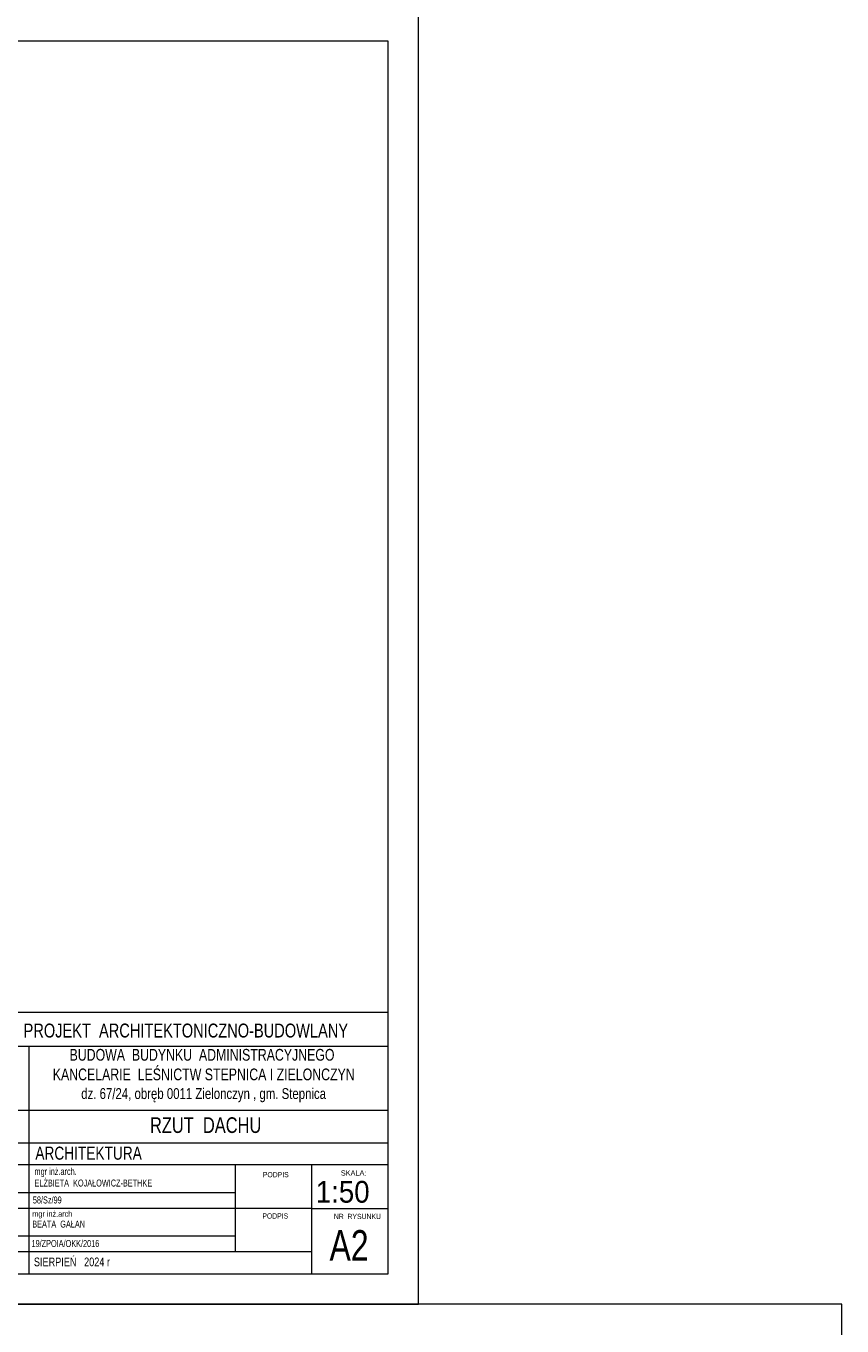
# Model space of a CAD drawing. Header units: inches. Extents: x 69729 to 77643, y -43505 to -36607.
# Tile 10 of 69: x 72992 to 73929, y -40560 to -39067. Entities that reach past the tile are written whole.
import ezdxf
from ezdxf.enums import TextEntityAlignment as Align

# ---------------------------------------------------------------- set-up
doc = ezdxf.new("R2010")
doc.units = ezdxf.units.IN
doc.header["$MEASUREMENT"] = 0
doc.layers.add('A--tabelka rysunku', color=7, linetype='Continuous', lineweight=0)
doc.layers.add('p--opisy dodatkowe', color=33, linetype='Continuous', lineweight=0)
doc.styles.add('1-50', font='arial.ttf', dxfattribs={"width": 0.75, "height": 12.5})
doc.styles.add('1-500', font='arial.ttf', dxfattribs={"width": 0.75, "height": 1.25})
doc.styles.add('Arial narrow', font='arial.ttf', dxfattribs={"width": 0.75})
doc.styles.get("Standard").update_dxf_attribs({"font": 'arial.ttf', "width": 0.75})
doc.styles.add('STYL-1', font='arial.ttf', dxfattribs={"width": 0.75})

msp = doc.modelspace()

# ---------------------------------------------------------------- linework, layer by layer
at = {"layer": 'A--tabelka rysunku', "linetype": 'Continuous'}
for p, q in [((73407.65, -40199.605), (72907.65, -40199.605)), ((73407.65, -40238.668), (72907.65, -40238.668)), ((72995.15, -40238.668), (72995.15, -40499.605)), ((73407.65, -40312.105), (72907.65, -40312.105)), ((73407.65, -40312.105), (72907.65, -40312.105)), ((73407.65, -40349.605), (72907.65, -40349.605)), ((73407.65, -40374.605), (72907.65, -40374.605)), ((73232.65, -40474.605), (73232.65, -40374.605)), ((73320.15, -40499.605), (73320.15, -40374.605)), ((73232.65, -40406.605), (72907.65, -40406.605)), ((73320.15, -40424.605), (72907.65, -40424.605)), ((73320.15, -40424.605), (73407.65, -40424.605)), ((73232.65, -40456.605), (72907.65, -40456.605)), ((73320.15, -40474.605), (72907.65, -40474.605))]:
    msp.add_line(p, q, dxfattribs=at)
for points in [[(71342.65, -40534.605), (73442.65, -40534.605), (73442.65, -39049.605), (71342.65, -39049.605)], [(71342.65, -40534.605), (73442.65, -40534.605), (73442.65, -39049.605), (71342.65, -39049.605)], [(71467.65, -40499.605), (73407.65, -40499.605), (73407.65, -39084.605), (71467.65, -39084.605)], [(72907.65, -40499.605), (73407.65, -40499.605), (73407.65, -40199.605), (72907.65, -40199.605)], [(69728.804, -43504.605), (73928.804, -43504.605), (73928.804, -40534.605), (69728.804, -40534.605)]]:
    msp.add_lwpolyline(points, close=True, dxfattribs=at)

# ---------------------------------------------------------------- texts
at = {"layer": 'A--tabelka rysunku', "style": 'Arial narrow'}
msp.add_text('SKALA:', height=6, dxfattribs=at).set_placement((73353.51, -40380.94), align=Align.TOP_LEFT)
at = {"layer": 'A--tabelka rysunku', "style": 'Arial narrow', "width": 0.908571}
msp.add_text('1:50', height=25, dxfattribs=at).set_placement((73324.774, -40393.041), align=Align.TOP_LEFT)
at = {"layer": 'A--tabelka rysunku', "ltscale": 35, "attachment_point": 2}
for s, insert, char_height, width, style in [('PROJEKT  ARCHITEKTONICZNO-BUDOWLANY', (73175.556, -40212.393), 16, 627.98218, 'Arial narrow'), ('RZUT  DACHU', (73198.31, -40319.986), 18, 589.37616, 'STYL-1'), ('\\pxql;ARCHITEKTURA ', (73316.804, -40353.679), 15, 627.98218, 'Arial narrow')]:
    msp.add_mtext(s, dxfattribs=dict(at, insert=insert, char_height=char_height, width=width, style=style))
at = {"layer": 'A--tabelka rysunku'}
for s, insert, char_height, width, attachment_point, style in [('{\\H0.75x;BUDOWA  BUDYNKU  ADMINISTRACYJNEGO\\P KANCELARIE  LEŚNICTW STEPNICA I ZIELONCZYN\\P\\H0.9259x; dz. 67/24, obręb 0011 Zielonczyn , gm. Stepnica}', (73194.159, -40241.502), 18, 597.29156, 2, '1-500'), ('PODPIS ', (73264.003, -40382.825), 6, 277.17637, 1, 'Arial narrow'), ('\\P58/Sz/99', (72999.963, -40397.586), 8, 277.17637, 1, 'Arial narrow'), ('{\\H0.8333x;mgr inż.arch\\P}BEATA  GAŁAN    \\P    ', (72999.309, -40427.497), 8, 219.89178, 1, 'Arial narrow'), ('PODPIS  ', (73263.434, -40430.279), 6, 277.17637, 1, 'Arial narrow'), ('NR  RYSUNKU', (73345.496, -40430.816), 6, 72.14614, 1, 'Arial narrow'), (' 19/ZPOIA/OKK/2016\\P       ', (72996.081, -40460.868), 8, 219.89178, 1, 'Arial narrow'), ('A2', (73340.52, -40449.541), 35, 65.0967, 1, 'Arial narrow'), ('SIERPIEŃ   2024 r', (73001.153, -40481.033), 10, 277.17637, 1, 'Arial narrow')]:
    msp.add_mtext(s, dxfattribs=dict(at, insert=insert, char_height=char_height, width=width, attachment_point=attachment_point, style=style))
at = {"layer": 'A--tabelka rysunku', "insert": (73001.863, -40378.128), "char_height": 8, "width": 277.17637, "attachment_point": 1}
msp.add_mtext('{\\W0.75;mgr inż.arch.\\PELŻBIETA  KOJAŁOWICZ-BETHKE}', dxfattribs=at)
at = {"layer": 'p--opisy dodatkowe', "insert": (72424.629, -40309.725), "char_height": 12.5, "width": 743.05702, "attachment_point": 1, "style": '1-50'}
msp.add_mtext('UWAGI:\\P- kąt nachylenia połaci dachowej 35%%D=70 %\\P\\P- panele PV typu 405W , szt. 16 paneli\\Pmontaż na konstrukcji wsporczej mocowanej do konstrukcji dachu budynku', dxfattribs=at)

doc.saveas('drawing.dxf')
